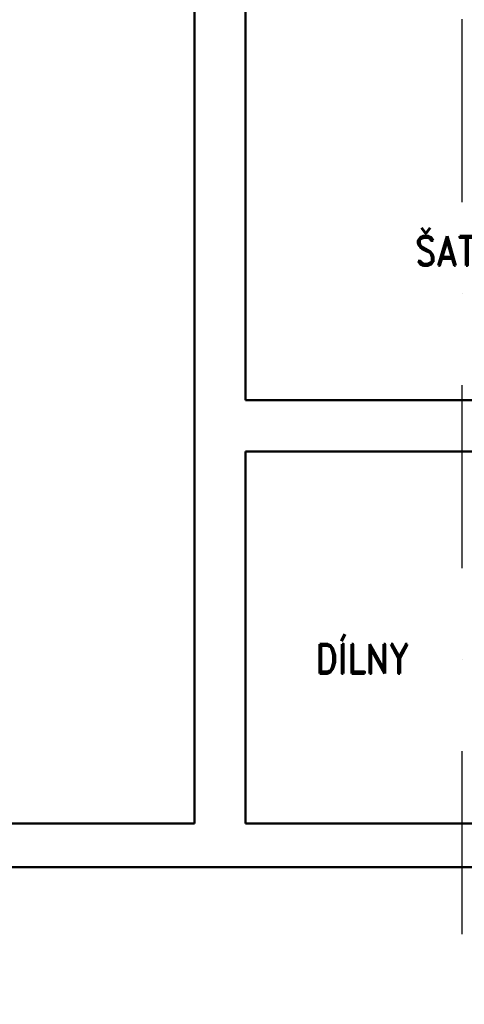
# Model space of a CAD drawing. Header units: millimetres. Extents: x 2886542 to 7567581, y -792623 to 134766.
# Tile 93 of 256: x 3800354 to 3803394, y -203893 to -197167. Entities that reach past the tile are written whole.
import ezdxf

# ---------------------------------------------------------------- set-up
doc = ezdxf.new("R2010")
doc.units = ezdxf.units.MM
doc.linetypes.add('DASHDOT', pattern=[1, 0.5, -0.25, 0, -0.25])
doc.layers.add('IN_C_OSA', color=6, linetype='DASHDOT')
doc.layers.add('IN_TEXT', color=7, linetype='Continuous')
doc.layers.add('IN_C_TLUSTA', color=5, linetype='Continuous', lineweight=50)
doc.styles.add('ROMAND', font='romand.shx', dxfattribs={"width": 0.85})

msp = doc.modelspace()

# ---------------------------------------------------------------- linework, layer by layer
at = {"layer": 'IN_C_OSA', "color": 250, "ltscale": 2500}
msp.add_line((3803378.5, -205913.2), (3803378.5, -180644.4), dxfattribs=at)
at = {"layer": 'IN_C_TLUSTA', "color": 250}
for p, q in [((3801548.5, -194957.1), (3801548.5, -202657.1)), ((3801898.5, -194957.1), (3801898.5, -199767.1)), ((3801898.5, -199767.1), (3804858.5, -199767.1)), ((3801898.5, -200117.1), (3808333.5, -200117.1)), ((3801898.5, -200117.1), (3801898.5, -202657.1)), ((3792988.5, -202657.1), (3801548.5, -202657.1)), ((3801898.5, -202657.1), (3807013.5, -202657.1)), ((3807013.5, -202957.1), (3792393.5, -202957.1))]:
    msp.add_line(p, q, dxfattribs=at)

# ---------------------------------------------------------------- texts
at = {"layer": 'IN_TEXT', "color": 250, "char_height": 200, "width": 2497.377, "attachment_point": 7, "style": 'ROMAND'}
for s, insert in [('{\\C0;ŠATNY}', (3803057.2, -198845.8)), ('{\\C0;DÍLNY}', (3802376.1, -201632.1))]:
    msp.add_mtext(s, dxfattribs=dict(at, insert=insert))

doc.saveas('drawing.dxf')
